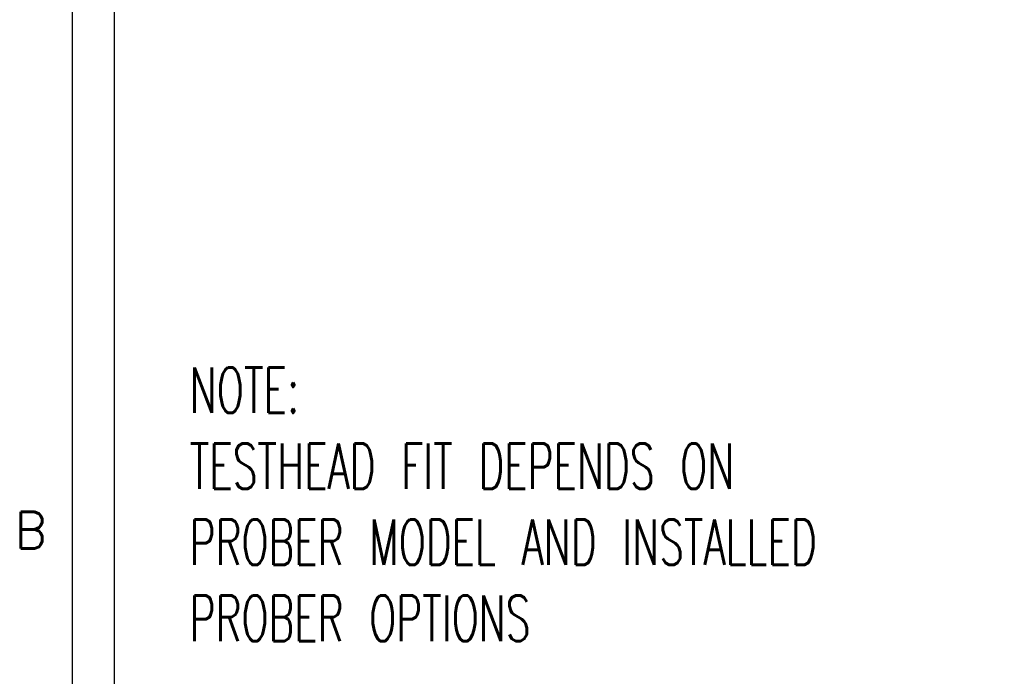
# Model space of a CAD drawing. Extents: x -1809 to 6113, y -4129 to 1471.
# Tile 28 of 197: x -1804 to -724, y -2177 to -1457. Entities that reach past the tile are written whole.
import ezdxf

# ---------------------------------------------------------------- set-up
doc = ezdxf.new("R2010")
doc.units = 0
doc.layers.get('0').update_dxf_attribs({"linetype": 'CONTINUOUS'})
doc.layers.add('1', color=7, linetype='CONTINUOUS')
doc.styles.add('CONVERTER_1', font='txt.shx', dxfattribs={"width": 0.63})
doc.styles.add('CONVERTER_11', font='txt.shx', dxfattribs={"width": 0.97875})

# ---------------------------------------------------------------- blocks, each defined once
blk = doc.blocks.new('ATA1_S', base_point=(-217.38, -490.95))
at = {"layer": '1', "color": 7, "linetype": 'CONTINUOUS'}
blk.add_line((-217.38, -490.95), (-217.38, 56.21), dxfattribs=at)
at = {"layer": '1', "color": 7, "insert": (-223.73, -286.14), "char_height": 4, "attachment_point": 4, "style": 'CONVERTER_11'}
blk.add_mtext('B', dxfattribs=at)
blk = doc.blocks.new('D-E2803-62250-1S112', base_point=(-1512.7, 1610.2))
at = {"layer": '1', "color": 7, "insert": (-1617.4, -2138.4), "char_height": 50, "attachment_point": 7, "style": 'CONVERTER_1'}
blk.add_mtext('NOTE:\\PTESTHEAD FIT DEPENDS ON\\PPROBER MODEL AND INSTALLED\\PPROBER OPTIONS', dxfattribs=at)
blk = doc.blocks.new('TEXT__1075', base_point=(-2000, -2800))
at = {"layer": '1', "color": 7, "linetype": 'CONTINUOUS'}
blk.add_line((-1700, -3540), (-1700, 890), dxfattribs=at)

msp = doc.modelspace()

# ---------------------------------------------------------------- block references
msp.add_blockref('D-E2803-62250-1S112', (-1512.7, 1610.2))
at = {"layer": '1', "xscale": 10, "yscale": 10, "zscale": 10}
msp.add_blockref('ATA1_S', (-1745.9, -4065), dxfattribs=at)
at = {"layer": '1'}
msp.add_blockref('TEXT__1075', (-2000, -2800), dxfattribs=at)

doc.saveas('drawing.dxf')
